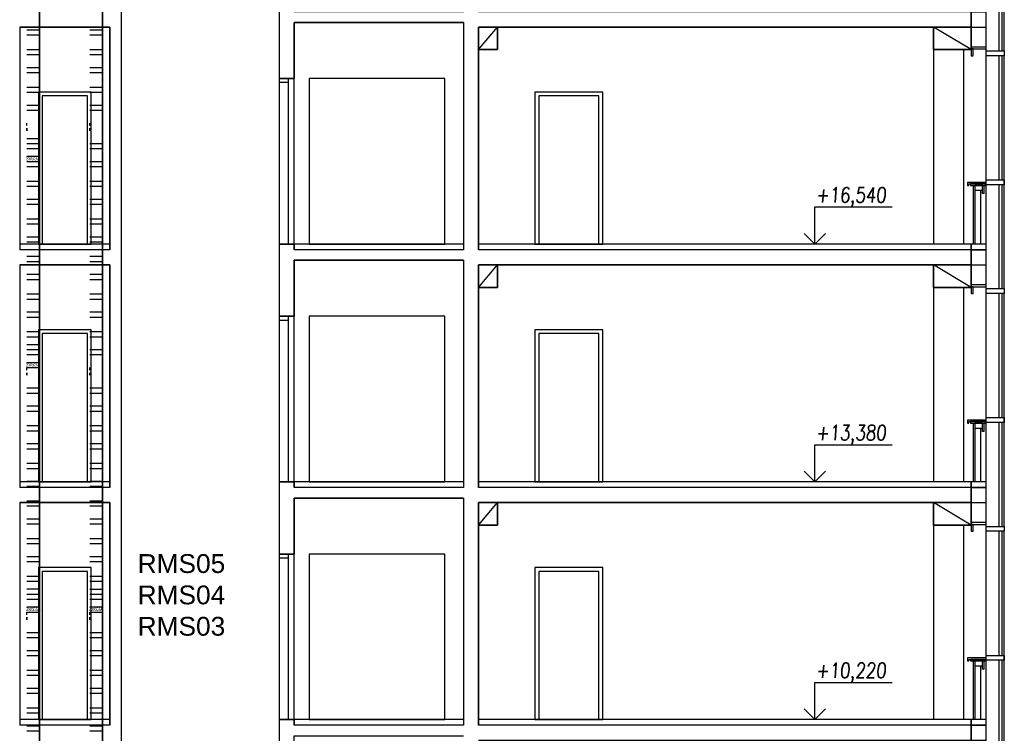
# Model space of a CAD drawing. Header units: millimetres. Extents: x 171 to 266814, y 44 to 350448.
# Tile 67 of 105: x 21324 to 34413, y 51666 to 61151. Entities that reach past the tile are written whole.
import ezdxf

# ---------------------------------------------------------------- set-up
doc = ezdxf.new("R2010")
doc.units = ezdxf.units.MM
doc.header["$LTSCALE"] = 100
doc.linetypes.add('ČÁRKOVANÁ', pattern=[19.05, 12.7, -6.35])
doc.layers.add('DVERE', color=7, linetype='Continuous', true_color=0xf00000)
for name, color, linetype in [('Elektro přívod', 1, 'Continuous'), ('KOTY', 7, 'Continuous'), ('NOVA', 240, 'Continuous'), ('Přípojnice', 202, 'Continuous'), ('TENKA', 253, 'Continuous'), ('TLUSTA', 2, 'Continuous'), ('ŽB', 3, 'Continuous')]:
    doc.layers.add(name, color=color, linetype=linetype)
doc.styles.add('arial', font='arial.ttf', dxfattribs={"width": 0.8, "height": 1})
doc.styles.get("Standard").update_dxf_attribs({"font": 'arial.ttf'})

# ---------------------------------------------------------------- blocks, each defined once
blk = doc.blocks.new('FASADA REZ BLOK 2')
at = {"layer": 'NOVA', "color": 0}
for p, q in [((-175, 670), (-175, 780)), ((-175, 670), (-150, 670)), ((-150, 670), (-150, 715))]:
    blk.add_line(p, q, dxfattribs=at)
for points in [[(-441, 2503), (-200, 2503), (-200, 2568), (-441, 2568)], [(0, 2593), (-200, 2593), (-200, 2618), (0, 2618)], [(0, 2503), (-25, 2503), (-25, 2593), (0, 2593)], [(-441, 788), (-200, 788), (-200, 853), (-441, 853)], [(-200, 820), (50, 820), (50, 780), (30, 780), (30, 800), (-200, 800)], [(-190, 800), (10, 800), (10, 780), (-190, 780)], [(-150, 780), (-50, 780), (-50, 715), (-150, 715)], [(0, -75), (-200, -75), (-200, 0), (0, 0)], [(0, -275), (-200, -275), (-200, -75), (0, -75)]]:
    blk.add_lwpolyline(points, close=True, dxfattribs=at)
for points in [[(-441, -593), (-441, 2503)], [(-411, 853), (-411, 2503)], [(-371, 853), (-371, 2503)], [(-200, -593), (-200, 2503)], [(-411, -593), (-411, 788)], [(-371, -593), (-371, 788)], [(-125, 715), (-125, 0)], [(-50, 715), (-50, 0)], [(-25, 780), (-25, 0)]]:
    blk.add_lwpolyline(points, dxfattribs=at)

msp = doc.modelspace()

# ---------------------------------------------------------------- linework, layer by layer
at = {"layer": 'DVERE', "color": 253}
for p, q in [((26973.671, 60368.396), (25173.671, 60368.396)), ((25173.671, 60368.396), (25173.671, 58168.396)), ((26973.671, 58168.396), (26973.671, 60368.396)), ((22273.674, 60188.396), (21573.674, 60188.396)), ((21573.674, 60188.396), (21573.674, 58168.396)), ((22223.674, 60138.396), (21623.674, 60138.396)), ((21623.674, 60138.396), (21623.674, 58168.396)), ((22223.674, 58168.396), (22223.674, 60138.396)), ((22273.674, 58168.396), (22273.674, 60188.396)), ((29073.671, 60188.396), (28173.671, 60188.396)), ((28173.671, 60188.396), (28173.671, 58168.396)), ((29023.671, 60138.396), (28223.671, 60138.396)), ((28223.671, 60138.396), (28223.671, 58168.396)), ((29023.671, 58168.396), (29023.671, 60138.396)), ((29073.671, 58168.396), (29073.671, 60188.396)), ((21573.674, 58168.396), (22273.674, 58168.396)), ((21623.674, 58168.396), (22223.674, 58168.396)), ((25173.671, 58168.396), (26973.671, 58168.396)), ((28173.671, 58168.396), (29073.671, 58168.396)), ((28223.671, 58168.396), (29023.671, 58168.396)), ((26973.671, 57208.396), (25173.671, 57208.396)), ((25173.671, 57208.396), (25173.671, 55008.396)), ((26973.671, 55008.396), (26973.671, 57208.396)), ((22273.674, 57028.396), (21573.674, 57028.396)), ((21573.674, 57028.396), (21573.674, 55008.396)), ((22223.674, 56978.396), (21623.674, 56978.396)), ((21623.674, 56978.396), (21623.674, 55008.396)), ((22223.674, 55008.396), (22223.674, 56978.396)), ((22273.674, 55008.396), (22273.674, 57028.396)), ((29073.671, 57028.396), (28173.671, 57028.396)), ((28173.671, 57028.396), (28173.671, 55008.396)), ((29023.671, 56978.396), (28223.671, 56978.396)), ((28223.671, 56978.396), (28223.671, 55008.396)), ((29023.671, 55008.396), (29023.671, 56978.396)), ((29073.671, 55008.396), (29073.671, 57028.396)), ((21573.674, 55008.396), (22273.674, 55008.396)), ((21623.674, 55008.396), (22223.674, 55008.396)), ((25173.671, 55008.396), (26973.671, 55008.396)), ((28173.671, 55008.396), (29073.671, 55008.396)), ((28223.671, 55008.396), (29023.671, 55008.396)), ((26973.671, 54048.396), (25173.671, 54048.396)), ((25173.671, 54048.396), (25173.671, 51848.396)), ((26973.671, 51848.396), (26973.671, 54048.396)), ((22273.674, 53868.396), (21573.674, 53868.396)), ((21573.674, 53868.396), (21573.674, 51848.396)), ((22223.674, 53818.396), (21623.674, 53818.396)), ((21623.674, 53818.396), (21623.674, 51848.396)), ((22223.674, 51848.396), (22223.674, 53818.396)), ((22273.674, 51848.396), (22273.674, 53868.396)), ((29073.671, 53868.396), (28173.671, 53868.396)), ((28173.671, 53868.396), (28173.671, 51848.396)), ((29023.671, 53818.396), (28223.671, 53818.396)), ((28223.671, 53818.396), (28223.671, 51848.396)), ((29023.671, 51848.396), (29023.671, 53818.396)), ((29073.671, 51848.396), (29073.671, 53868.396)), ((21573.674, 51848.396), (22273.674, 51848.396)), ((21623.674, 51848.396), (22223.674, 51848.396)), ((25173.671, 51848.396), (26973.671, 51848.396)), ((28173.671, 51848.396), (29073.671, 51848.396)), ((28223.671, 51848.396), (29023.671, 51848.396))]:
    msp.add_line(p, q, dxfattribs=at)
at = {"layer": 'KOTY', "color": 253}
for p, q in [((31892.27, 58168.396), (31892.27, 58661.633)), ((31892.27, 58661.633), (32923.028, 58661.633)), ((31892.27, 58168.396), (31750.849, 58309.817)), ((31892.27, 58168.396), (32033.692, 58309.817)), ((31892.27, 55008.396), (31892.27, 55501.633)), ((31892.27, 55501.633), (32923.028, 55501.633)), ((31892.27, 55008.396), (31750.849, 55149.817)), ((31892.27, 55008.396), (32033.692, 55149.817)), ((31892.27, 51848.396), (31892.27, 52341.633)), ((31892.27, 52341.633), (32923.028, 52341.633)), ((31892.27, 51848.396), (31750.849, 51989.817)), ((31892.27, 51848.396), (32033.692, 51989.817))]:
    msp.add_line(p, q, dxfattribs=at)
at = {"layer": 'Přípojnice'}
for p, q in [((21419.523, 61016.722, 32.182), (21586.523, 61016.722, 32.182)), ((22256.523, 61016.722, 32.182), (22423.523, 61016.722, 32.182)), ((21419.523, 60948.722, 32.182), (21586.523, 60948.722, 32.182)), ((22256.523, 60948.722, 32.182), (22423.523, 60948.722, 32.182)), ((21419.523, 60755.722, 100.182), (21586.523, 60755.722, 100.182)), ((22256.523, 60755.722, 100.182), (22423.523, 60755.722, 100.182)), ((21419.523, 60687.722, 100.182), (21586.523, 60687.722, 100.182)), ((22256.523, 60687.722, 100.182), (22423.523, 60687.722, 100.182)), ((21419.523, 60516.722, 32.182), (21586.523, 60516.722, 32.182)), ((22256.523, 60516.722, 32.182), (22423.523, 60516.722, 32.182)), ((21419.523, 60448.722, 32.182), (21586.523, 60448.722, 32.182)), ((22256.523, 60448.722, 32.182), (22423.523, 60448.722, 32.182)), ((21419.523, 60255.722, 100.182), (21586.523, 60255.722, 100.182)), ((22256.523, 60255.722, 100.182), (22423.523, 60255.722, 100.182)), ((21419.523, 60187.722, 100.182), (21586.523, 60187.722, 100.182)), ((22256.523, 60187.722, 100.182), (22423.523, 60187.722, 100.182)), ((21419.523, 60016.722, 32.182), (21586.523, 60016.722, 32.182)), ((21419.523, 59948.722, 32.182), (21586.523, 59948.722, 32.182)), ((22256.523, 60016.722, 32.182), (22423.523, 60016.722, 32.182)), ((22256.523, 59948.722, 32.182), (22423.523, 59948.722, 32.182)), ((21418.523, 59742.722, 66.182), (21418.523, 59776.722, 66.182)), ((21418.523, 59708.722, 49.182), (21418.523, 59674.722, 49.182)), ((21587.523, 59742.722, 66.182), (21587.523, 59776.722, 66.182)), ((21587.523, 59708.722, 49.182), (21587.523, 59674.722, 49.182)), ((22255.523, 59742.722, 66.182), (22255.523, 59776.722, 66.182)), ((22255.523, 59708.722, 49.182), (22255.523, 59674.722, 49.182)), ((22424.523, 59742.722, 66.182), (22424.523, 59776.722, 66.182)), ((22424.523, 59708.722, 49.182), (22424.523, 59674.722, 49.182)), ((21419.523, 59505.722, 100.182), (21586.523, 59505.722, 100.182)), ((21419.523, 59437.722, 100.182), (21586.523, 59437.722, 100.182)), ((22256.523, 59505.722, 100.182), (22423.523, 59505.722, 100.182)), ((22256.523, 59437.722, 100.182), (22423.523, 59437.722, 100.182)), ((21419.523, 59266.722, 32.182), (21586.523, 59266.722, 32.182)), ((21419.523, 59198.722, 32.182), (21586.523, 59198.722, 32.182)), ((22256.523, 59266.722, 32.182), (22423.523, 59266.722, 32.182)), ((22256.523, 59198.722, 32.182), (22423.523, 59198.722, 32.182)), ((21419.523, 59005.722, 100.182), (21586.523, 59005.722, 100.182)), ((21419.523, 58937.722, 100.182), (21586.523, 58937.722, 100.182)), ((22256.523, 59005.722, 100.182), (22423.523, 59005.722, 100.182)), ((22256.523, 58937.722, 100.182), (22423.523, 58937.722, 100.182)), ((21419.523, 58766.722, 32.182), (21586.523, 58766.722, 32.182)), ((21419.523, 58698.722, 32.182), (21586.523, 58698.722, 32.182)), ((22256.523, 58766.722, 32.182), (22423.523, 58766.722, 32.182)), ((22256.523, 58698.722, 32.182), (22423.523, 58698.722, 32.182)), ((21419.523, 58505.722, 100.182), (21586.523, 58505.722, 100.182)), ((21419.523, 58437.722, 100.182), (21586.523, 58437.722, 100.182)), ((22256.523, 58505.722, 100.182), (22423.523, 58505.722, 100.182)), ((22256.523, 58437.722, 100.182), (22423.523, 58437.722, 100.182)), ((21419.523, 58266.722, 32.182), (21586.523, 58266.722, 32.182)), ((22256.523, 58266.722, 32.182), (22423.523, 58266.722, 32.182)), ((21419.523, 58198.722, 32.182), (21586.523, 58198.722, 32.182)), ((22256.523, 58198.722, 32.182), (22423.523, 58198.722, 32.182)), ((21419.523, 58005.722, 100.182), (21586.523, 58005.722, 100.182)), ((22256.523, 58005.722, 100.182), (22423.523, 58005.722, 100.182)), ((21419.523, 57937.722, 100.182), (21586.523, 57937.722, 100.182)), ((22256.523, 57937.722, 100.182), (22423.523, 57937.722, 100.182)), ((21419.523, 57766.722, 32.182), (21586.523, 57766.722, 32.182)), ((22256.523, 57766.722, 32.182), (22423.523, 57766.722, 32.182)), ((21419.523, 57698.722, 32.182), (21586.523, 57698.722, 32.182)), ((22256.523, 57698.722, 32.182), (22423.523, 57698.722, 32.182)), ((21419.523, 57505.722, 100.182), (21586.523, 57505.722, 100.182)), ((22256.523, 57505.722, 100.182), (22423.523, 57505.722, 100.182)), ((21419.523, 57437.722, 100.182), (21586.523, 57437.722, 100.182)), ((22256.523, 57437.722, 100.182), (22423.523, 57437.722, 100.182)), ((21419.523, 57266.722, 32.182), (21586.523, 57266.722, 32.182)), ((22256.523, 57266.722, 32.182), (22423.523, 57266.722, 32.182)), ((21419.523, 57198.722, 32.182), (21586.523, 57198.722, 32.182)), ((22256.523, 57198.722, 32.182), (22423.523, 57198.722, 32.182)), ((21419.523, 57005.722, 100.182), (21586.523, 57005.722, 100.182)), ((21419.523, 56937.722, 100.182), (21586.523, 56937.722, 100.182)), ((22256.523, 57005.722, 100.182), (22423.523, 57005.722, 100.182)), ((22256.523, 56937.722, 100.182), (22423.523, 56937.722, 100.182)), ((21419.523, 56766.722, 32.182), (21586.523, 56766.722, 32.182)), ((21419.523, 56698.722, 32.182), (21586.523, 56698.722, 32.182)), ((22256.523, 56766.722, 32.182), (22423.523, 56766.722, 32.182)), ((22256.523, 56698.722, 32.182), (22423.523, 56698.722, 32.182)), ((21418.523, 56492.722, 66.182), (21418.523, 56526.722, 66.182)), ((21418.523, 56458.722, 49.182), (21418.523, 56424.722, 49.182)), ((21587.523, 56492.722, 66.182), (21587.523, 56526.722, 66.182)), ((21587.523, 56458.722, 49.182), (21587.523, 56424.722, 49.182)), ((22255.523, 56492.722, 66.182), (22255.523, 56526.722, 66.182)), ((22255.523, 56458.722, 49.182), (22255.523, 56424.722, 49.182)), ((22424.523, 56492.722, 66.182), (22424.523, 56526.722, 66.182)), ((22424.523, 56458.722, 49.182), (22424.523, 56424.722, 49.182)), ((21419.523, 56255.722, 100.182), (21586.523, 56255.722, 100.182)), ((21419.523, 56187.722, 100.182), (21586.523, 56187.722, 100.182)), ((22256.523, 56255.722, 100.182), (22423.523, 56255.722, 100.182)), ((22256.523, 56187.722, 100.182), (22423.523, 56187.722, 100.182)), ((21419.523, 56016.722, 32.182), (21586.523, 56016.722, 32.182)), ((21419.523, 55948.722, 32.182), (21586.523, 55948.722, 32.182)), ((22256.523, 56016.722, 32.182), (22423.523, 56016.722, 32.182)), ((22256.523, 55948.722, 32.182), (22423.523, 55948.722, 32.182)), ((21419.523, 55755.722, 100.182), (21586.523, 55755.722, 100.182)), ((21419.523, 55687.722, 100.182), (21586.523, 55687.722, 100.182)), ((22256.523, 55755.722, 100.182), (22423.523, 55755.722, 100.182)), ((22256.523, 55687.722, 100.182), (22423.523, 55687.722, 100.182)), ((21419.523, 55516.722, 32.182), (21586.523, 55516.722, 32.182)), ((22256.523, 55516.722, 32.182), (22423.523, 55516.722, 32.182)), ((21419.523, 55448.722, 32.182), (21586.523, 55448.722, 32.182)), ((22256.523, 55448.722, 32.182), (22423.523, 55448.722, 32.182)), ((21419.523, 55255.722, 100.182), (21586.523, 55255.722, 100.182)), ((22256.523, 55255.722, 100.182), (22423.523, 55255.722, 100.182)), ((21419.523, 55187.722, 100.182), (21586.523, 55187.722, 100.182)), ((22256.523, 55187.722, 100.182), (22423.523, 55187.722, 100.182)), ((21419.523, 55016.722, 32.182), (21586.523, 55016.722, 32.182)), ((22256.523, 55016.722, 32.182), (22423.523, 55016.722, 32.182)), ((21419.523, 54948.722, 32.182), (21586.523, 54948.722, 32.182)), ((22256.523, 54948.722, 32.182), (22423.523, 54948.722, 32.182)), ((21419.523, 54755.722, 100.182), (21586.523, 54755.722, 100.182)), ((22256.523, 54755.722, 100.182), (22423.523, 54755.722, 100.182)), ((21419.523, 54687.722, 100.182), (21586.523, 54687.722, 100.182)), ((22256.523, 54687.722, 100.182), (22423.523, 54687.722, 100.182)), ((21419.523, 54516.722, 32.182), (21586.523, 54516.722, 32.182)), ((22256.523, 54516.722, 32.182), (22423.523, 54516.722, 32.182)), ((21419.523, 54448.722, 32.182), (21586.523, 54448.722, 32.182)), ((22256.523, 54448.722, 32.182), (22423.523, 54448.722, 32.182)), ((21419.523, 54255.722, 100.182), (21586.523, 54255.722, 100.182)), ((22256.523, 54255.722, 100.182), (22423.523, 54255.722, 100.182)), ((21419.523, 54187.722, 100.182), (21586.523, 54187.722, 100.182)), ((22256.523, 54187.722, 100.182), (22423.523, 54187.722, 100.182)), ((21419.523, 54016.722, 32.182), (21586.523, 54016.722, 32.182)), ((21419.523, 53948.722, 32.182), (21586.523, 53948.722, 32.182)), ((22256.523, 54016.722, 32.182), (22423.523, 54016.722, 32.182)), ((22256.523, 53948.722, 32.182), (22423.523, 53948.722, 32.182)), ((21419.523, 53755.722, 100.182), (21586.523, 53755.722, 100.182)), ((21419.523, 53687.722, 100.182), (21586.523, 53687.722, 100.182)), ((22256.523, 53755.722, 100.182), (22423.523, 53755.722, 100.182)), ((22256.523, 53687.722, 100.182), (22423.523, 53687.722, 100.182)), ((21419.523, 53516.722, 32.182), (21586.523, 53516.722, 32.182)), ((21419.523, 53448.722, 32.182), (21586.523, 53448.722, 32.182)), ((22256.523, 53516.722, 32.182), (22423.523, 53516.722, 32.182)), ((22256.523, 53448.722, 32.182), (22423.523, 53448.722, 32.182)), ((21418.523, 53242.722, 66.182), (21418.523, 53276.722, 66.182)), ((21587.523, 53242.722, 66.182), (21587.523, 53276.722, 66.182)), ((22255.523, 53242.722, 66.182), (22255.523, 53276.722, 66.182)), ((22424.523, 53242.722, 66.182), (22424.523, 53276.722, 66.182)), ((21418.523, 53208.722, 49.182), (21418.523, 53174.722, 49.182)), ((21587.523, 53208.722, 49.182), (21587.523, 53174.722, 49.182)), ((22255.523, 53208.722, 49.182), (22255.523, 53174.722, 49.182)), ((22424.523, 53208.722, 49.182), (22424.523, 53174.722, 49.182)), ((21419.523, 53005.722, 100.182), (21586.523, 53005.722, 100.182)), ((21419.523, 52937.722, 100.182), (21586.523, 52937.722, 100.182)), ((22256.523, 53005.722, 100.182), (22423.523, 53005.722, 100.182)), ((22256.523, 52937.722, 100.182), (22423.523, 52937.722, 100.182)), ((21419.523, 52766.722, 32.182), (21586.523, 52766.722, 32.182)), ((22256.523, 52766.722, 32.182), (22423.523, 52766.722, 32.182)), ((21419.523, 52698.722, 32.182), (21586.523, 52698.722, 32.182)), ((22256.523, 52698.722, 32.182), (22423.523, 52698.722, 32.182)), ((21419.523, 52505.722, 100.182), (21586.523, 52505.722, 100.182)), ((22256.523, 52505.722, 100.182), (22423.523, 52505.722, 100.182)), ((21419.523, 52437.722, 100.182), (21586.523, 52437.722, 100.182)), ((22256.523, 52437.722, 100.182), (22423.523, 52437.722, 100.182)), ((21419.523, 52266.722, 32.182), (21586.523, 52266.722, 32.182)), ((22256.523, 52266.722, 32.182), (22423.523, 52266.722, 32.182)), ((21419.523, 52198.722, 32.182), (21586.523, 52198.722, 32.182)), ((22256.523, 52198.722, 32.182), (22423.523, 52198.722, 32.182)), ((21419.523, 52005.722, 100.182), (21586.523, 52005.722, 100.182)), ((22256.523, 52005.722, 100.182), (22423.523, 52005.722, 100.182)), ((21419.523, 51937.722, 100.182), (21586.523, 51937.722, 100.182)), ((22256.523, 51937.722, 100.182), (22423.523, 51937.722, 100.182)), ((21419.523, 51766.722, 32.182), (21586.523, 51766.722, 32.182)), ((22256.523, 51766.722, 32.182), (22423.523, 51766.722, 32.182)), ((21419.523, 51698.722, 32.182), (21586.523, 51698.722, 32.182)), ((22256.523, 51698.722, 32.182), (22423.523, 51698.722, 32.182))]:
    msp.add_line(p, q, dxfattribs=at)
at = {"layer": 'Přípojnice', "color": 3}
for p, q in [((21419.523, 59573.722, 200.364), (21586.523, 59573.722, 200.364)), ((21419.523, 59505.722, 200.364), (21586.523, 59505.722, 200.364)), ((21419.523, 59334.722, 132.364), (21586.523, 59334.722, 132.364)), ((21419.523, 59266.722, 132.364), (21586.523, 59266.722, 132.364)), ((21419.523, 56834.722, 132.364), (21586.523, 56834.722, 132.364)), ((21419.523, 56766.722, 132.364), (21586.523, 56766.722, 132.364)), ((21419.523, 56595.722, 64.364), (21586.523, 56595.722, 64.364)), ((21419.523, 56527.722, 64.364), (21586.523, 56527.722, 64.364)), ((21419.523, 53584.722, 132.364), (21586.523, 53584.722, 132.364)), ((22256.523, 53583.822, 132.364), (22423.523, 53583.822, 132.364)), ((21419.523, 53516.722, 132.364), (21586.523, 53516.722, 132.364)), ((22256.523, 53516.722, 132.364), (22423.523, 53516.722, 132.364)), ((21419.523, 53345.722, 64.364), (21586.523, 53345.722, 64.364)), ((21419.523, 53277.722, 64.364), (21586.523, 53277.722, 64.364)), ((22256.523, 53344.822, 64.364), (22423.523, 53344.822, 64.364)), ((22256.523, 53276.822, 64.364), (22423.523, 53276.822, 64.364))]:
    msp.add_line(p, q, dxfattribs=at)
at = {"layer": 'Přípojnice'}
for points in [[(21587.523, 59725.722, 32.182), (21587.523, 62975.722, 32.182), (21587.523, 62975.722, 100.182), (21587.523, 59725.722, 100.182)], [(22424.523, 59725.722, 32.182), (22424.523, 62975.722, 32.182), (22424.523, 62975.722, 100.182), (22424.523, 59725.722, 100.182)], [(21587.523, 56475.722, 32.182), (21587.523, 59725.722, 32.182), (21587.523, 59725.722, 100.182), (21587.523, 56475.722, 100.182)], [(22424.523, 56475.722, 32.182), (22424.523, 59725.722, 32.182), (22424.523, 59725.722, 100.182), (22424.523, 56475.722, 100.182)], [(21587.523, 53225.722, 32.182), (21587.523, 56475.722, 32.182), (21587.523, 56475.722, 100.182), (21587.523, 53225.722, 100.182)], [(22424.523, 53225.722, 32.182), (22424.523, 56475.722, 32.182), (22424.523, 56475.722, 100.182), (22424.523, 53225.722, 100.182)], [(21587.523, 49975.722, 32.182), (21587.523, 53225.722, 32.182), (21587.523, 53225.722, 100.182), (21587.523, 49975.722, 100.182)], [(22424.523, 49975.722, 32.182), (22424.523, 53225.722, 32.182), (22424.523, 53225.722, 100.182), (22424.523, 49975.722, 100.182)]]:
    msp.add_polyline3d(points, dxfattribs=at)
at = {"layer": 'Přípojnice', "extrusion": (1, 5.51091e-16, -6.12323e-17)}
for centre in [(59691.722, 66.182, 21418.523), (59691.722, 66.182, 21587.523), (59691.722, 66.182, 22255.523), (59691.722, 66.182, 22424.523)]:
    msp.add_circle(centre, 17, dxfattribs=at)
at = {"layer": 'Přípojnice', "extrusion": (1, 4.28626e-16, -6.12323e-17)}
for centre in [(56441.722, 66.182, 21418.523), (56441.722, 66.182, 21587.523), (56441.722, 66.182, 22255.523), (56441.722, 66.182, 22424.523)]:
    msp.add_circle(centre, 17, dxfattribs=at)
at = {"layer": 'Přípojnice', "extrusion": (1, 3.06162e-16, -6.12323e-17)}
for centre in [(53191.722, 66.182, 21418.523), (53191.722, 66.182, 21587.523), (53191.722, 66.182, 22255.523), (53191.722, 66.182, 22424.523)]:
    msp.add_circle(centre, 17, dxfattribs=at)
at = {"layer": 'TENKA', "color": 253}
for p, q in [((27423.671, 60753.396), (27673.671, 61053.396)), ((33971.783, 60753.368), (33471.783, 61053.368)), ((33471.783, 61053.368), (33471.783, 58168.368)), ((24898.671, 60368.396), (24773.671, 60368.396)), ((24973.671, 60368.396), (24773.671, 60368.396)), ((24773.671, 60368.396), (24773.671, 58168.396)), ((24898.671, 58168.396), (24898.671, 60368.396)), ((24973.671, 58168.396), (24973.671, 60368.396)), ((24773.671, 60318.396), (24898.671, 60318.396)), ((24773.671, 60188.396), (24773.671, 60138.396)), ((24898.671, 60138.396), (24898.671, 60188.396)), ((24773.671, 58168.396), (24973.671, 58168.396)), ((24973.671, 58168.396), (24973.671, 58093.396)), ((22523.671, 58093.396), (21323.671, 58093.396)), ((27223.671, 58093.396), (24973.671, 58093.396)), ((33973.671, 58093.396), (27423.671, 58093.396)), ((27423.671, 57593.396), (27673.671, 57893.396)), ((33971.783, 57593.368), (33471.783, 57893.368)), ((33471.783, 57893.368), (33471.783, 55008.368)), ((24898.671, 57208.396), (24773.671, 57208.396)), ((24973.671, 57208.396), (24773.671, 57208.396)), ((24773.671, 57208.396), (24773.671, 55008.396)), ((24898.671, 55008.396), (24898.671, 57208.396)), ((24973.671, 55008.396), (24973.671, 57208.396)), ((24773.671, 57158.396), (24898.671, 57158.396)), ((24773.671, 57028.396), (24773.671, 56978.396)), ((24898.671, 56978.396), (24898.671, 57028.396)), ((24773.671, 55008.396), (24973.671, 55008.396)), ((24973.671, 55008.396), (24973.671, 54933.396)), ((22523.671, 54933.396), (21323.671, 54933.396)), ((27223.671, 54933.396), (24973.671, 54933.396)), ((33973.671, 54933.396), (27423.671, 54933.396)), ((27423.671, 54433.396), (27673.671, 54733.396)), ((33971.783, 54433.368), (33471.783, 54733.368)), ((33471.783, 54733.368), (33471.783, 51848.368)), ((24898.671, 54048.396), (24773.671, 54048.396)), ((24973.671, 54048.396), (24773.671, 54048.396)), ((24773.671, 54048.396), (24773.671, 51848.396)), ((24773.671, 53998.396), (24898.671, 53998.396)), ((24898.671, 51848.396), (24898.671, 54048.396)), ((24973.671, 51848.396), (24973.671, 54048.396)), ((24773.671, 53868.396), (24773.671, 53818.396)), ((24898.671, 53818.396), (24898.671, 53868.396)), ((24773.671, 51848.396), (24973.671, 51848.396)), ((24973.671, 51848.396), (24973.671, 51773.396)), ((22523.671, 51773.396), (21323.671, 51773.396)), ((27223.671, 51773.396), (24973.671, 51773.396)), ((33973.671, 51773.396), (27423.671, 51773.396))]:
    msp.add_line(p, q, dxfattribs=at)
at = {"layer": 'TENKA', "color": 253, "linetype": 'ČÁRKOVANÁ', "ltscale": 10}
for p, q in [((33871.783, 60753.368), (33871.783, 58168.368)), ((33871.783, 57593.368), (33871.783, 55008.368)), ((33871.783, 54433.368), (33871.783, 51848.368))]:
    msp.add_line(p, q, dxfattribs=at)
at = {"layer": 'TLUSTA', "color": 253}
for p, q in [((24773.671, 61328.396), (24773.671, 60368.396)), ((33971.783, 61053.368), (33971.783, 61328.368)), ((21323.671, 61053.396), (21323.671, 58093.396)), ((22523.671, 61053.396), (21323.671, 61053.396)), ((22523.671, 61053.396), (22523.671, 58093.396)), ((24973.671, 61113.396), (24973.671, 60368.396)), ((27223.671, 61113.396), (24973.671, 61113.396)), ((27423.671, 61053.396), (27673.671, 61053.396)), ((27423.671, 60753.396), (27423.671, 61053.396)), ((33973.671, 61053.396), (27423.671, 61053.396)), ((27423.671, 61053.396), (27423.671, 58093.396)), ((27673.671, 61053.396), (27673.671, 60753.396)), ((33971.783, 61053.368), (33471.783, 61053.368)), ((33471.783, 61053.368), (33471.783, 60753.368)), ((33971.783, 60753.368), (33971.783, 61053.368)), ((27673.671, 60753.396), (27423.671, 60753.396)), ((33471.783, 60753.368), (33971.783, 60753.368)), ((24773.671, 60368.396), (24973.671, 60368.396)), ((22523.671, 58168.396), (21323.671, 58168.396)), ((24773.671, 58168.396), (24773.671, 57208.396)), ((27223.671, 58168.396), (24773.671, 58168.396)), ((33973.671, 58168.396), (27423.671, 58168.396)), ((33971.783, 57893.368), (33971.783, 58168.368)), ((21323.671, 57893.396), (21323.671, 54933.396)), ((22523.671, 57893.396), (21323.671, 57893.396)), ((22523.671, 57893.396), (22523.671, 54933.396)), ((24973.671, 57953.396), (24973.671, 57208.396)), ((27223.671, 57953.396), (24973.671, 57953.396)), ((27423.671, 57893.396), (27673.671, 57893.396)), ((27423.671, 57593.396), (27423.671, 57893.396)), ((33973.671, 57893.396), (27423.671, 57893.396)), ((27423.671, 57893.396), (27423.671, 54933.396)), ((27673.671, 57893.396), (27673.671, 57593.396)), ((33971.783, 57893.368), (33471.783, 57893.368)), ((33471.783, 57893.368), (33471.783, 57593.368)), ((33971.783, 57593.368), (33971.783, 57893.368)), ((27673.671, 57593.396), (27423.671, 57593.396)), ((33471.783, 57593.368), (33971.783, 57593.368)), ((24773.671, 57208.396), (24973.671, 57208.396)), ((22523.671, 55008.396), (21323.671, 55008.396)), ((24773.671, 55008.396), (24773.671, 54048.396)), ((27223.671, 55008.396), (24773.671, 55008.396)), ((33973.671, 55008.396), (27423.671, 55008.396)), ((33971.783, 54433.368), (33971.783, 55008.368)), ((21323.671, 54733.396), (21323.671, 51773.396)), ((22523.671, 54733.396), (21323.671, 54733.396)), ((22523.671, 54733.396), (22523.671, 51773.396)), ((24973.671, 54793.396), (24973.671, 54048.396)), ((27223.671, 54793.396), (24973.671, 54793.396)), ((27423.671, 54733.396), (27673.671, 54733.396)), ((27423.671, 54433.396), (27423.671, 54733.396)), ((33973.671, 54733.396), (27423.671, 54733.396)), ((27423.671, 54733.396), (27423.671, 51773.396)), ((27673.671, 54733.396), (27673.671, 54433.396)), ((33971.783, 54733.368), (33471.783, 54733.368)), ((33471.783, 54733.368), (33471.783, 54433.368)), ((27673.671, 54433.396), (27423.671, 54433.396)), ((33471.783, 54433.368), (33971.783, 54433.368)), ((24773.671, 54048.396), (24973.671, 54048.396)), ((22523.671, 51848.396), (21323.671, 51848.396)), ((24773.671, 51848.396), (24773.671, 50888.396)), ((27223.671, 51848.396), (24773.671, 51848.396)), ((33973.671, 51848.396), (27423.671, 51848.396)), ((33971.783, 51273.368), (33971.783, 51848.368))]:
    msp.add_line(p, q, dxfattribs=at)
at = {"layer": 'ŽB', "color": 253}
for p, q in [((22673.671, 99173.396), (22673.671, 30608.396)), ((27223.671, 61113.396), (27223.671, 58093.396)), ((27223.671, 57953.396), (27223.671, 54933.396)), ((27223.671, 54793.396), (27223.671, 51773.396))]:
    msp.add_line(p, q, dxfattribs=at)
for points in [[(22673.671, 98973.396), (22673.671, 32908.396), (22523.671, 32908.396), (22523.671, 36143.396)], [(27223.671, 61253.396), (24973.671, 61253.396), (24973.671, 61328.396), (24773.671, 61328.396), (24773.671, 60368.396), (24773.671, 60368.396), (24973.671, 60368.396), (24973.671, 61113.396), (27223.671, 61113.396)], [(27423.671, 61053.396), (33971.783, 61053.368), (33971.783, 61253.368), (27423.671, 61253.396)], [(21323.671, 61053.396), (21323.671, 58093.396)], [(21323.671, 61053.396), (22523.671, 61053.396)], [(22523.671, 58093.396), (22523.671, 61053.396)], [(27223.671, 61113.396), (27223.671, 58093.396)], [(27423.671, 58093.396), (27423.671, 61053.396)], [(27223.671, 58093.396), (24973.671, 58093.396), (24973.671, 58168.396), (24773.671, 58168.396), (24773.671, 57208.396), (24773.671, 57208.396), (24973.671, 57208.396), (24973.671, 57953.396), (27223.671, 57953.396)], [(22523.671, 58093.396), (21323.671, 58093.396)], [(27423.671, 57893.396), (33971.783, 57893.368), (33971.783, 58093.368), (27423.671, 58093.396)], [(21323.671, 57893.396), (21323.671, 54933.396)], [(21323.671, 57893.396), (22523.671, 57893.396)], [(22523.671, 54933.396), (22523.671, 57893.396)], [(27223.671, 57953.396), (27223.671, 54933.396)], [(27423.671, 54933.396), (27423.671, 57893.396)], [(27223.671, 54933.396), (24973.671, 54933.396), (24973.671, 55008.396), (24773.671, 55008.396), (24773.671, 54048.396), (24773.671, 54048.396), (24973.671, 54048.396), (24973.671, 54793.396), (27223.671, 54793.396)], [(22523.671, 54933.396), (21323.671, 54933.396)], [(27423.671, 54733.396), (33971.783, 54733.368), (33971.783, 54933.368), (27423.671, 54933.396)], [(21323.671, 54733.396), (21323.671, 51773.396)], [(21323.671, 54733.396), (22523.671, 54733.396)], [(22523.671, 51773.396), (22523.671, 54733.396)], [(27223.671, 54793.396), (27223.671, 51773.396)], [(27423.671, 51773.396), (27423.671, 54733.396)], [(27223.671, 51773.396), (24973.671, 51773.396), (24973.671, 51848.396), (24773.671, 51848.396), (24773.671, 50888.396), (24773.671, 50888.396), (24973.671, 50888.396), (24973.671, 51633.396), (27223.671, 51633.396)], [(22523.671, 51773.396), (21323.671, 51773.396)], [(27423.671, 51573.396), (33971.783, 51573.368), (33971.783, 51773.368), (27423.671, 51773.396)]]:
    msp.add_lwpolyline(points, dxfattribs=at)
for points in [[(27423.671, 60753.396), (27673.671, 60753.396), (27673.671, 61053.396), (27423.671, 61053.396)], [(33471.783, 61053.368), (33971.783, 61053.368), (33971.783, 60753.368), (33471.783, 60753.368)], [(27423.671, 57593.396), (27673.671, 57593.396), (27673.671, 57893.396), (27423.671, 57893.396)], [(33471.783, 57893.368), (33971.783, 57893.368), (33971.783, 57593.368), (33471.783, 57593.368)], [(27423.671, 54433.396), (27673.671, 54433.396), (27673.671, 54733.396), (27423.671, 54733.396)], [(33471.783, 54733.368), (33971.783, 54733.368), (33971.783, 54433.368), (33471.783, 54433.368)]]:
    msp.add_lwpolyline(points, close=True, dxfattribs=at)

# ---------------------------------------------------------------- block references
at = {"layer": 'TENKA', "color": 253, "xscale": -1}
for p in [(33971.783, 61328.368), (33971.783, 58168.368), (33971.783, 55008.368), (33971.783, 51848.368)]:
    msp.add_blockref('FASADA REZ BLOK 2', p, dxfattribs=at)

# ---------------------------------------------------------------- texts
at = {"layer": 'Elektro přívod', "lineweight": -3, "insert": (22891.858, 54047.134), "char_height": 250, "width": 62288.13584, "attachment_point": 1}
msp.add_mtext('RMS05\\PRMS04\\PRMS03', dxfattribs=at)
at = {"layer": 'KOTY', "color": 253, "char_height": 200, "attachment_point": 1}
for s, insert in [('{\\Fromans|c238;\\Q5;\\W0.8;+16,540}', (31908.344, 58921.889)), ('{\\Fromans|c238;\\Q5;\\W0.8;+13,380}', (31908.344, 55761.889)), ('{\\Fromans|c238;\\Q5;\\W0.8;+10,220}', (31908.344, 52601.889))]:
    msp.add_mtext_dynamic_manual_height_columns(s, width=1936.17472, gutter_width=12.5, heights=[0], dxfattribs=dict(at, insert=insert))
at = {"layer": 'Přípojnice', "color": 3, "style": 'arial'}
for p in [(21403.148, 59280.837, 200.364), (21403.148, 56541.837, 132.364), (21403.148, 53291.837, 132.364), (22240.148, 53291.837, 132.364)]:
    msp.add_text('3x63A', height=50, dxfattribs=at).set_placement(p)

doc.saveas('drawing.dxf')
